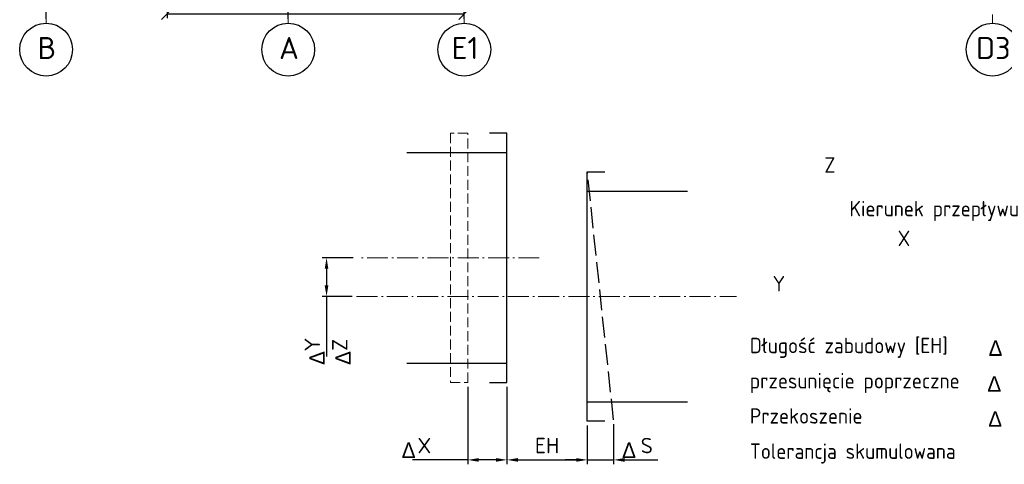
# Model space of a CAD drawing. Header units: millimetres. Extents: x 0 to 129400, y 0 to 84100.
# Tile 25 of 29: x 79492 to 101859, y 38520 to 48617. Entities that reach past the tile are written whole.
import ezdxf
from ezdxf.enums import TextEntityAlignment as Align

# ---------------------------------------------------------------- set-up
doc = ezdxf.new("R2010")
doc.units = ezdxf.units.MM
doc.header["$LTSCALE"] = 100
for name, pattern in [('gen3', [6.25, 4.75, -1.5]), ('gen3a', [3.125, 2.25, -0.875]), ('gen7', [13.75, 9.75, -1.5, 1, -1.5]), ('gen7a', [6.875, 4.75, -0.875, 0.375, -0.875])]:
    doc.linetypes.add(name, pattern=pattern)
doc.layers.get('Defpoints').update_dxf_attribs({"color": 5, "lineweight": 50})
for name, color, linetype in [('06S', 2, 'Continuous'), ('07', 2, 'Continuous'), ('3', 3, 'gen3'), ('6', 2, 'Continuous')]:
    doc.layers.add(name, color=color, linetype=linetype)
for name, color, linetype, lineweight in [('3a', 3, 'gen3a', 0), ('7', 1, 'gen7', 0), ('7a', 1, 'gen7a', 0), ('AM_5', 3, 'Continuous', 25), ('AM_6', 2, 'Continuous', 35)]:
    doc.layers.add(name, color=color, linetype=linetype, lineweight=lineweight)
doc.styles.add('Greka', font='greekc.shx')
doc.styles.get("Standard").update_dxf_attribs({"font": 'isocpeur.ttf'})
doc.dimstyles.new('AM_DIN$0', dxfattribs={"dimtxt": 3.5, "dimasz": 2.5, "dimexe": 1, "dimexo": 1, "dimgap": 1.5, "dimtad": 1, "dimdsep": 46, "dimtxsty": 'Standard', "dimblk": 'OBLIQUE', "dimcen": 0, "dimclrd": 256, "dimclre": 256, "dimclrt": 2, "dimadec": 0, "dimazin": 2, "dimtp": 0.1, "dimtm": 0.1, "dimtfac": 0.71, "dimtmove": 0, "dimatfit": 3, "dimfxl": 0, "dimlwd": -1, "dimlwe": -1, "dimarcsym": 0})

# ---------------------------------------------------------------- blocks, each defined once
blk = doc.blocks.new('_Oblique')
at = {"color": 0, "linetype": 'ByBlock', "lineweight": -2}
blk.add_line((-0.5, -0.5), (0.5, 0.5), dxfattribs=at)
blk = doc.blocks.new('*D55')
at = {"layer": 'AM_5', "linetype": 'ByBlock'}
for p, q in [((82842, 58702), (82842, 48650)), ((89592, 48637), (89592, 48850)), ((82842, 48750), (89592, 48750))]:
    blk.add_line(p, q, dxfattribs=at)
at = {"layer": 'Defpoints', "color": 0}
for p in [(82842, 58802), (89592, 48750), (89592, 48537)]:
    blk.add_point(p, dxfattribs=at)
at = {"layer": 'AM_5', "xscale": 250, "yscale": 250, "zscale": 250, "rotation": 180}
blk.add_blockref('_Oblique', (82842, 48750), dxfattribs=at)
at = {"layer": 'AM_5', "xscale": 250, "yscale": 250, "zscale": 250}
blk.add_blockref('_Oblique', (89592, 48750), dxfattribs=at)
at = {"layer": 'AM_5', "color": 2, "insert": (86217, 49075), "char_height": 350, "attachment_point": 5}
blk.add_mtext('6750', dxfattribs=at)
blk = doc.blocks.new('*D263')
at = {"layer": 'AM_5', "linetype": 'ByBlock'}
for p, q in [((87070, 43211), (86363, 43211)), ((86463, 42961), (86463, 42582)), ((87047, 42332), (86363, 42332)), ((86463, 42332), (86463, 40966))]:
    blk.add_line(p, q, dxfattribs=at)
at = {"layer": 'AM_5'}
for points in [[(86421, 42961), (86504, 42961), (86463, 43211)], [(86421, 42582), (86504, 42582), (86463, 42332)]]:
    blk.add_solid(points, dxfattribs=at)
at = {"layer": 'Defpoints', "color": 0}
for p in [(86463, 43211), (87170, 43211), (87147, 42332)]:
    blk.add_point(p, dxfattribs=at)
at = {"layer": 'AM_5', "color": 2, "insert": (86138, 41238), "char_height": 350, "attachment_point": 5, "rotation": 90}
blk.add_mtext('Y', dxfattribs=at)
blk = doc.blocks.new('*D264')
at = {"layer": 'AM_5', "linetype": 'ByBlock'}
for p, q in [((89672, 40281), (89672, 38520)), ((90561, 40281), (90561, 38520)), ((89672, 38620), (88413, 38620)), ((90311, 38620), (89922, 38620))]:
    blk.add_line(p, q, dxfattribs=at)
at = {"layer": 'AM_5'}
for points in [[(89922, 38661), (89922, 38578), (89672, 38620)], [(90311, 38661), (90311, 38578), (90561, 38620)]]:
    blk.add_solid(points, dxfattribs=at)
at = {"layer": 'Defpoints', "color": 0}
for p in [(89672, 40381), (90561, 40381), (90561, 38620)]:
    blk.add_point(p, dxfattribs=at)
at = {"layer": 'AM_5', "color": 2, "insert": (88685, 38945), "char_height": 350, "attachment_point": 5}
blk.add_mtext('X', dxfattribs=at)
blk = doc.blocks.new('*D265')
at = {"layer": 'AM_5', "linetype": 'ByBlock'}
for p, q in [((90561, 40281), (90561, 38520)), ((92385, 39401), (92385, 38520)), ((90811, 38620), (92135, 38620))]:
    blk.add_line(p, q, dxfattribs=at)
at = {"layer": 'AM_5'}
for points in [[(90811, 38661), (90811, 38578), (90561, 38620)], [(92135, 38661), (92135, 38578), (92385, 38620)]]:
    blk.add_solid(points, dxfattribs=at)
at = {"layer": 'Defpoints', "color": 0}
for p in [(90561, 40381), (92385, 39501), (92385, 38620)]:
    blk.add_point(p, dxfattribs=at)
at = {"layer": 'AM_5', "color": 2, "insert": (91473, 38945), "char_height": 350, "attachment_point": 5}
blk.add_mtext('EH', dxfattribs=at)
blk = doc.blocks.new('*D266')
at = {"layer": 'AM_5', "linetype": 'ByBlock'}
for p, q in [((92385, 39401), (92385, 38520)), ((92982, 39433), (92982, 38520)), ((92135, 38620), (91885, 38620)), ((92385, 38620), (92982, 38620)), ((93232, 38620), (93992, 38620))]:
    blk.add_line(p, q, dxfattribs=at)
at = {"layer": 'AM_5'}
for points in [[(92135, 38661), (92135, 38578), (92385, 38620)], [(93232, 38661), (93232, 38578), (92982, 38620)]]:
    blk.add_solid(points, dxfattribs=at)
at = {"layer": 'Defpoints', "color": 0}
for p in [(92385, 39501), (92982, 39533), (92982, 38620)]:
    blk.add_point(p, dxfattribs=at)
at = {"layer": 'AM_5', "color": 2, "insert": (93737, 38945), "char_height": 350, "attachment_point": 5}
blk.add_mtext('S', dxfattribs=at)
blk = doc.blocks.new('*D278')
at = {"layer": 'AM_5', "linetype": 'ByBlock'}
for p, q in [((85592, 48637), (85592, 49837)), ((89592, 49737), (85592, 49737)), ((89592, 48637), (89592, 49837))]:
    blk.add_line(p, q, dxfattribs=at)
at = {"layer": 'Defpoints', "color": 0}
for p in [(85592, 49737), (85592, 48537), (89592, 48537)]:
    blk.add_point(p, dxfattribs=at)
at = {"layer": 'AM_5', "xscale": 250, "yscale": 250, "zscale": 250, "rotation": 180}
blk.add_blockref('_Oblique', (85592, 49737), dxfattribs=at)
at = {"layer": 'AM_5', "xscale": 250, "yscale": 250, "zscale": 250}
blk.add_blockref('_Oblique', (89592, 49737), dxfattribs=at)
at = {"layer": 'AM_5', "color": 2, "insert": (87592, 50062), "char_height": 350, "attachment_point": 5}
blk.add_mtext('4000', dxfattribs=at)
blk = doc.blocks.new('*D280')
at = {"layer": 'AM_5', "linetype": 'ByBlock'}
for p, q in [((80092, 48637), (80092, 49837)), ((80092, 49737), (85592, 49737)), ((85592, 48637), (85592, 49837))]:
    blk.add_line(p, q, dxfattribs=at)
at = {"layer": 'Defpoints', "color": 0}
for p in [(85592, 49737), (80092, 48537), (85592, 48537)]:
    blk.add_point(p, dxfattribs=at)
at = {"layer": 'AM_5', "xscale": 250, "yscale": 250, "zscale": 250, "rotation": 180}
blk.add_blockref('_Oblique', (80092, 49737), dxfattribs=at)
at = {"layer": 'AM_5', "xscale": 250, "yscale": 250, "zscale": 250}
blk.add_blockref('_Oblique', (85592, 49737), dxfattribs=at)
at = {"layer": 'AM_5', "color": 2, "insert": (83486, 50102), "char_height": 350, "attachment_point": 5}
blk.add_mtext('5500', dxfattribs=at)

msp = doc.modelspace()

# ---------------------------------------------------------------- linework, layer by layer
for p, q in [((90560.55, 46041.37), (90165.47, 46041.37)), ((90560.55, 40380.61), (90560.55, 46041.37)), ((88286.3, 45603.27), (90560.55, 45603.27)), ((92385.49, 39501.24), (92385.49, 45162.01)), ((92385.49, 45162.01), (92780.58, 45162.01)), ((92385.49, 44723.91), (94659.74, 44723.91)), ((88286.3, 40818.71), (90560.55, 40818.71)), ((90165.47, 40380.61), (90560.55, 40380.61)), ((92385.49, 39939.34), (94659.74, 39939.34)), ((92780.58, 39501.24), (92385.49, 39501.24))]:
    msp.add_line(p, q)
for centre in [(80092.5, 47936.61), (85592.5, 47936.61), (89592.5, 47936.61), (101592.5, 47936.61)]:
    msp.add_circle(centre, 600)
at = {"layer": '3'}
msp.add_line((92982.14, 39532.77), (92385.49, 45162.01), dxfattribs=at)
at = {"layer": '3a'}
msp.add_lwpolyline([(89276.53, 40380.61), (89671.62, 40380.61), (89671.62, 46041.37), (89276.53, 46041.37)], close=True, dxfattribs=at)
at = {"layer": '6', "color": 3}
for points in [[(97926.24, 45036.98, 0, 114.4, 0), (97926.24, 44711.98, 0, 0, 0), (97926.24, 43681.33, 0, 0, 0)], [(96967.65, 42722.74, 0, 114.4, 0), (97197.46, 42952.55, 0, 0, 0), (97926.24, 43681.33, 0, 0, 0)], [(99281.89, 43681.33, 0, 114.4, 0), (98956.89, 43681.33, 0, 0, 0), (97926.24, 43681.33, 0, 0, 0)]]:
    msp.add_lwpolyline(points, format="xyseb", dxfattribs=at)
at = {"layer": '7'}
for p, q in [((89592.5, 80528.57), (89592.5, 48536.61)), ((101592.5, 69360.74), (101592.5, 48536.61)), ((80092.5, 57250.14), (80092.5, 48536.61)), ((85592.5, 57250.14), (85592.5, 48536.61))]:
    msp.add_line(p, q, dxfattribs=at)
at = {"layer": '7a'}
for p, q in [((91295.08, 43210.99), (87170.14, 43210.99)), ((87146.73, 42331.62), (95775.91, 42331.62))]:
    msp.add_line(p, q, dxfattribs=at)

# ---------------------------------------------------------------- texts
at = {"layer": '06S', "color": 2, "width": 0.9}
for s, p in [('Z', (97771.97, 45035.81)), ('Kierunek przepływu', (98343.25, 44046.5)), ('X', (99437.52, 43370.87)), ('Y', (96597.23, 42341.35)), ('Długość zabudowy [EH]', (96079.18, 40937.97)), ('przesunięcie poprzeczne', (96079.18, 40137.97)), ('Przekoszenie', (96079.18, 39337.97)), ('Tolerancja skumulowana', (96079.18, 38537.97))]:
    msp.add_text(s, height=350, dxfattribs=at).set_placement(p, align=Align.BOTTOM_LEFT)
at = {"layer": '07', "color": 7}
for s, p in [('B', (80109.97, 47723.72)), ('A', (85609.97, 47723.72)), ('E1', (89609.97, 47723.72)), ('D3', (101609.97, 47723.72))]:
    msp.add_text(s, height=500, dxfattribs=at).set_placement(p, align=Align.CENTER)
at = {"layer": 'AM_6', "color": 2}
msp.add_text('Z', height=350, rotation=90, dxfattribs=at).set_placement((87042.81, 41094.05), align=Align.BOTTOM_LEFT)
at = {"layer": 'AM_6', "color": 2, "style": 'Greka'}
for p in [(101815.56, 40877.37), (101787.44, 40066.23), (101807.53, 39267.15), (88483.75, 38560), (93490.51, 38560)]:
    msp.add_text('D', height=350, dxfattribs=at).set_placement(p, align=Align.BOTTOM_RIGHT)
for p in [(86528.55, 41089.52), (87117.61, 41089.52)]:
    msp.add_text('D', height=350, rotation=90, dxfattribs=at).set_placement(p, align=Align.BOTTOM_RIGHT)

# ---------------------------------------------------------------- dimensions: what is measured, and where the dimension line sits
at = {"layer": 'AM_5'}
for base, p1, p2, picture, middle in [((89592.5, 48750.01), (82842.5, 58802.12), (89592.5, 48536.61), '*D55', (86217.5, 49075.01)), ((85592.5, 49736.61), (89592.5, 48536.61), (85592.5, 48536.61), '*D278', (87592.5, 50061.61))]:
    dim = msp.add_linear_dim(base=base, p1=p1, p2=p2, dimstyle='AM_DIN$0', override={"dimscale": 100, "dimdec": 0, "dimtp": 3, "dimtm": 0, "dimarcsym": 1}, dxfattribs=at)
    dim.commit()
    dim.dimension.update_dxf_attribs({"geometry": picture, "text_midpoint": middle})
dim = msp.add_linear_dim(base=(85592.5, 49736.61), p1=(80092.5, 48536.61), p2=(85592.5, 48536.61), angle=180, dimstyle='AM_DIN$0', override={"dimscale": 100, "dimdec": 0, "dimtp": 3, "dimtm": 0, "dimtmove": 2, "dimarcsym": 1}, dxfattribs=at)
dim.commit()
dim.dimension.update_dxf_attribs({"geometry": '*D280', "text_midpoint": (83486.25, 50101.73), "dimtype": 160})
dim = msp.add_linear_dim(base=(86462.74, 43210.99), p1=(87146.73, 42331.62), p2=(87170.14, 43210.99), angle=90, text='Y', dimstyle='AM_DIN$0', override={"dimscale": 100, "dimdec": 0, "dimtp": 3, "dimtm": 0, "dimtix": 1, "dimarcsym": 1}, dxfattribs=at)
dim.commit()
dim.dimension.update_dxf_attribs({"geometry": '*D263', "text_midpoint": (86462.74, 41238.45), "dimtype": 160})
for base, p1, p2, text, picture, middle in [((90560.55, 38619.7), (89671.62, 40380.61), (90560.55, 40380.61), 'X', '*D264', (88685.14, 38619.7)), ((92982.14, 38619.7), (92385.49, 39501.24), (92982.14, 39532.77), 'S', '*D266', (93737.14, 38619.7))]:
    dim = msp.add_linear_dim(base=base, p1=p1, p2=p2, text=text, dimstyle='AM_DIN$0', override={"dimscale": 100, "dimdec": 0, "dimtp": 3, "dimtm": 0, "dimtix": 1, "dimarcsym": 1}, dxfattribs=at)
    dim.commit()
    dim.dimension.update_dxf_attribs({"geometry": picture, "text_midpoint": middle, "dimtype": 160})
dim = msp.add_linear_dim(base=(92385.49, 38619.7), p1=(90560.55, 40380.61), p2=(92385.49, 39501.24), text='EH', dimstyle='AM_DIN$0', override={"dimscale": 100, "dimdec": 0, "dimtp": 3, "dimtm": 0, "dimtix": 1, "dimarcsym": 1}, dxfattribs=at)
dim.commit()
dim.dimension.update_dxf_attribs({"geometry": '*D265', "text_midpoint": (91473.02, 38944.7)})

doc.saveas('drawing.dxf')
